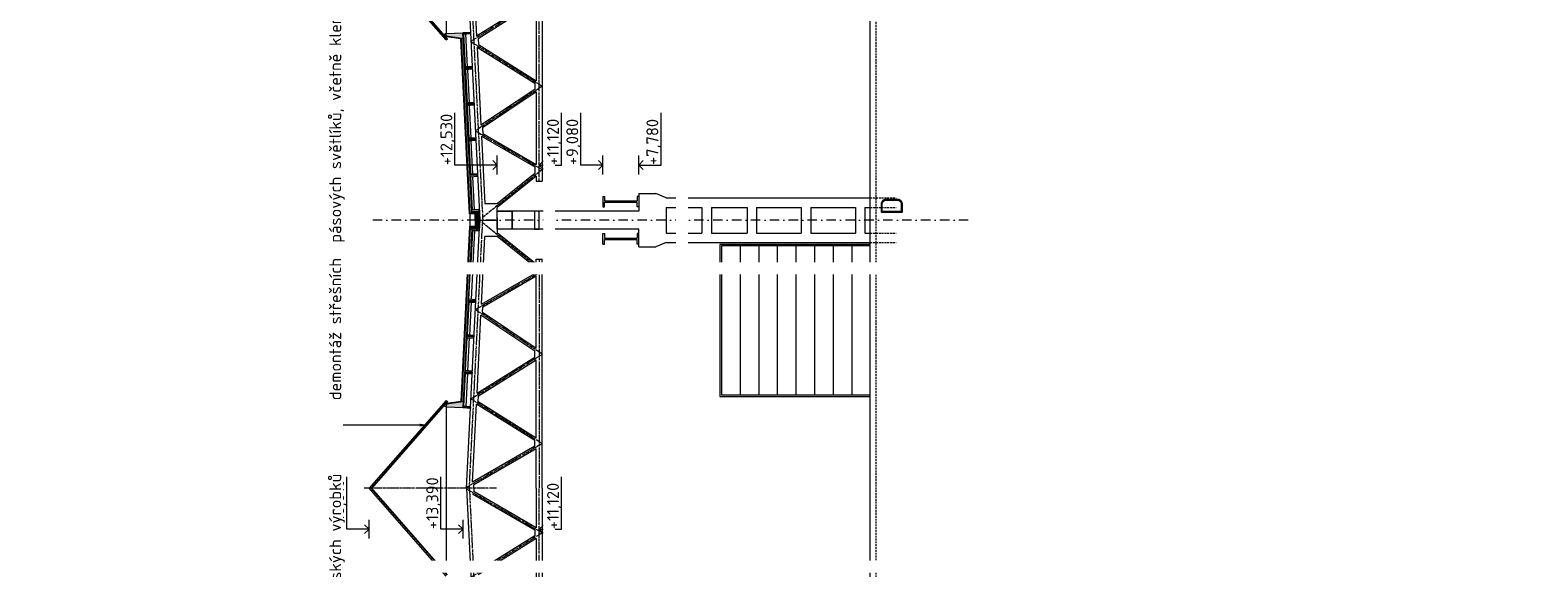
# Model space of a CAD drawing. Header units: millimetres. Extents: x -796345 to 3713765, y -2985421 to 2187451.
# Tile 175 of 256: x 223322 to 273969, y 33627 to 51681. Entities that reach past the tile are written whole.
import ezdxf
from ezdxf import colors
from ezdxf.entities.mleader import LeaderData, LeaderLine
from ezdxf.math import Vec2, Vec3

# ---------------------------------------------------------------- set-up
doc = ezdxf.new("R2010")
doc.units = ezdxf.units.MM
for name, pattern in [('AM_DIN_G_W050', [13.75, 9.75, -1.5, 1, -1.5]), ('CARKOVANA', [5, 3, -2]), ('CENTERX2', [101.6, 63.5, -12.7, 12.7, -12.7]), ('DASHDOT', [25.4, 12.7, -6.35, 0, -6.35]), ('HIDDEN', [9.525, 6.35, -3.175])]:
    doc.linetypes.add(name, pattern=pattern)
for name, color, linetype, lineweight in [('A99_N_sraf', 252, 'Continuous', 0), ('A99_N_txt-popis-200', 240, 'Continuous', 5), ('A99_N_txt-popis-50', 240, 'Continuous', 9), ('A99_S_kce-demolice', 30, 'Continuous', 20), ('A99_S_kce-pohl', 7, 'Continuous', 5), ('A99_S_kce-rez-sil', 7, 'Continuous', 15), ('A99_S_kce-rez-ten', 7, 'Continuous', 9), ('A99_S_koty-200-vysk', 160, 'Continuous', 9), ('A99_S_osy', 1, 'CENTERX2', 5)]:
    doc.layers.add(name, color=color, linetype=linetype, lineweight=lineweight)
doc.styles.add('A99_popis', font='isocpeur.ttf')
doc.styles.add('ad_popis 100', font='isocpeur.ttf', dxfattribs={"height": 200})
pattern_1 = [(135, (241435, -910), (-35.35534, -35.35534), []), (135, (241435, -895.86), (-35.35534, -35.35534), []), (135, (241435, -867.574), (-49.497475, -21.213203), [20, -10, 0, -10])]
pattern_2 = [(137.86, (238148.888, 27615.76), (-26.83778, -29.660305), []), (92.86, (238133.407, 27660.11), (-29.660305, 26.837778), [5, -51.56854]), (137.86, (238133.157, 27665.104), (-26.83778, -29.660305), [5, -35]), (182.86, (238129.45, 27668.458), (-26.837778, -29.660305), [5, -51.56854]), (227.86, (238124.456, 27668.21), (29.660305, -26.83778), [5, -35]), (92.86, (238121.35, 27659.508), (-29.660305, 26.837778), [5, -51.56854]), (137.86, (238125.06, 27656.153), (-26.83778, -29.660305), [5, -35]), (182.86, (238130.052, 27656.402), (-26.837778, -29.660305), [5, -51.56854]), (227.86, (238133.407, 27660.11), (29.660305, -26.83778), [5, -35]), (137.86, (238116.13, 27672.37), (-26.83778, -29.660305), [10, -30])]

msp = doc.modelspace()

# ---------------------------------------------------------------- hatches: boundary and pattern name
at = {"layer": 'A99_N_sraf', "lineweight": 0, "transparency": 33554687}
h = msp.add_hatch(dxfattribs=at)
h.set_pattern_fill('ZELEZOBETON', color=256, scale=10)
h.set_pattern_definition([(45, (-51175, -543700), (-35.355339, 35.355339), []), (45, (-51160.86, -543700), (-35.355339, 35.355339), []), (45, (-51132.574, -543700), (-21.2132034, 49.4974747), [20, -10, 0, -10])])
h.paths.add_polyline_path([(238410, 45300), (238375, 45300), (238375, 45080), (238160, 45070), (238160, 45000), (238410, 45000)])
h.paths.add_polyline_path([(238410, 45600), (238160, 45600), (238160, 45530), (238375, 45520), (238375, 45300), (238410, 45300)])
at = {"layer": 'A99_S_kce-demolice', "lineweight": 0}
h = msp.add_hatch(dxfattribs=at)
h.set_pattern_fill('BETON-LEHKY', color=256, scale=10, style=0)
h.set_pattern_definition([(45, (14.142, 0), (-28.284271, 28.284271), []), (0, (59.21, 13.25), (28.2842712, 28.2842712), [5, -51.5685425]), (45, (64.21, 13.25), (-28.284271, 28.284271), [5, -35]), (90, (67.746, 16.784), (-28.2842712, 28.2842712), [5, -51.5685425]), (135, (67.746, 21.784), (-28.284271, -28.284271), [5, -35]), (0, (59.21, 25.32), (28.2842712, 28.2842712), [5, -51.5685425]), (45, (55.675, 21.784), (-28.284271, 28.284271), [5, -35]), (90, (55.675, 16.784), (-28.2842712, 28.2842712), [5, -51.5685425]), (135, (59.21, 13.25), (-28.284271, -28.284271), [5, -35]), (45, (72.317, 29.89), (-28.284271, 28.284271), [10, -30])])
h.paths.add_polyline_path([(238375, 45520), (238290.6, 45523.9), (238290, 45076), (238375, 45080)])

# ---------------------------------------------------------------- linework, layer by layer
at = {"layer": 'A99_N_sraf', "linetype": 'Continuous', "lineweight": 0, "ltscale": 2, "transparency": 33554562}
msp.add_lwpolyline([(238160, 45600), (238410, 45600), (238410, 45000), (238160, 45000), (238160, 45070), (238375, 45080), (238375, 45520), (238160, 45530)], close=True, dxfattribs=at)
for points in [[(238290, 45300), (238290, 45524), (238092.9, 45533.1)], [(238290, 45300), (238290, 45076), (238092.9, 45066.9)]]:
    msp.add_lwpolyline(points, dxfattribs=at)
at = {"layer": 'A99_S_kce-demolice', "lineweight": 9}
msp.add_lwpolyline([(237304.7, 51488.9), (237300.5, 51558.8), (237255.6, 51556.1), (237259.7, 51486.2)], close=True, dxfattribs=at)
at = {"layer": 'A99_S_kce-pohl'}
for p, q in [((243765, 46200), (243765, 45600)), ((243765, 46200), (244345.4, 46200)), ((244685, 46050), (244345.4, 46200)), ((243765, 45600), (239045.5, 45600)), ((244685, 46050), (251545, 46050)), ((244685, 45730), (245885, 45730)), ((244685, 45730), (244685, 44870)), ((245885, 45730), (245885, 44870)), ((246205, 45730), (246205, 44870)), ((246205, 45730), (247405, 45730)), ((247405, 45730), (247405, 44870)), ((247725, 45730), (247725, 44870)), ((247725, 45730), (249225, 45730)), ((249225, 45730), (249225, 44870)), ((249545, 45730), (249545, 44870)), ((249545, 45730), (251045, 45730)), ((251045, 45730), (251045, 44870)), ((251365, 45730), (251365, 44870)), ((251365, 45730), (251545, 45730)), ((243765, 45000), (239045.5, 45000)), ((243765, 44400), (243765, 45000)), ((244685, 44870), (245885, 44870)), ((246205, 44870), (247405, 44870)), ((247725, 44870), (249225, 44870)), ((249545, 44870), (251045, 44870)), ((251365, 44870), (251545, 44870)), ((243765, 44400), (244345.4, 44400)), ((244685, 44550), (244345.4, 44400)), ((244685, 44550), (251545, 44550))]:
    msp.add_line(p, q, dxfattribs=at)
at = {"layer": 'A99_S_kce-pohl', "lineweight": 0}
for p, q in [((239015, 45220), (239015, 45722.4)), ((239015, 45380), (239015, 44877.6))]:
    msp.add_line(p, q, dxfattribs=at)
at = {"layer": 'A99_S_kce-pohl', "color": 253, "linetype": 'AM_DIN_G_W050', "lineweight": 0, "ltscale": 10}
for points in [[(238074.9, 54305), (238524.9, 45305)], [(238074.9, 36295), (238524.9, 45295)], [(238074.9, 36305), (238524.9, 27305)]]:
    msp.add_lwpolyline(points, dxfattribs=at)
at = {"layer": 'A99_S_kce-pohl', "lineweight": 5}
for points in [[(238185.5, 54094.9), (238316.3, 51478.5)], [(238370.6, 51394.5), (238380.3, 51199.4)], [(238334.8, 51109.9), (238465.9, 48487.3)], [(238484.2, 48121.4), (238597.7, 45850)], [(238520.1, 48403.3), (238529.8, 48210.5)], [(239014.1, 45850), (238597.7, 45850)], [(239015, 45300), (239015, 45722.4)], [(239015, 45300), (239015, 44877.6)], [(238484.2, 42478.6), (238597.7, 44750)], [(239014.1, 44750), (238597.7, 44750)], [(238334.8, 39490.1), (238465.9, 42112.7)], [(238520.1, 42196.7), (238529.8, 42389.5)], [(238185.5, 36505.1), (238316.3, 39121.5)], [(238370.6, 39205.5), (238380.3, 39400.6)], [(238225, 36300), (238225, 36412.5)], [(238225, 36300), (238225, 36187.5)]]:
    msp.add_lwpolyline(points, dxfattribs=at)
at = {"layer": 'A99_S_kce-pohl'}
for points in [[(251545, 44485), (246495, 44485), (246495, 39385), (251545, 39385)], [(251545, 44435), (246545, 44435), (246545, 39435), (251545, 39435)]]:
    msp.add_lwpolyline(points, close=True, dxfattribs=at)
for points in [[(247170, 44435), (247170, 44435), (247170, 39435)], [(247795, 44435), (247795, 44435), (247795, 39435)], [(248420, 44435), (248420, 44435), (248420, 39435)], [(249045, 44435), (249045, 44435), (249045, 39435)], [(249670, 44435), (249670, 44435), (249670, 39435)], [(250295, 44435), (250295, 44435), (250295, 39435)], [(250920, 44435), (250920, 44435), (250920, 39435)]]:
    msp.add_lwpolyline(points, dxfattribs=at)
at = {"layer": 'A99_S_kce-rez-sil'}
for p, q in [((242565, 46100), (242565, 45750)), ((242565, 46100), (242615, 46100)), ((242615, 46100), (242615, 45950)), ((243765, 46100), (243715, 46100)), ((243715, 46100), (243715, 45950)), ((243765, 46100), (243765, 45750)), ((239015, 45080), (239015, 45680)), ((239515, 45000), (239515, 45600)), ((242565, 45750), (242615, 45750)), ((242615, 45950), (243715, 45950)), ((242615, 45900), (243715, 45900)), ((242615, 45750), (242615, 45900)), ((243715, 45750), (243715, 45900)), ((243765, 45750), (243715, 45750)), ((242565, 44500), (242565, 44850)), ((242565, 44850), (242615, 44850)), ((242615, 44850), (242615, 44700)), ((242615, 44700), (243715, 44700)), ((242615, 44500), (242615, 44650)), ((242615, 44650), (243715, 44650)), ((243765, 44850), (243715, 44850)), ((243715, 44850), (243715, 44700)), ((243715, 44500), (243715, 44650)), ((243765, 44500), (243765, 44850)), ((242565, 44500), (242615, 44500)), ((243765, 44500), (243715, 44500))]:
    msp.add_line(p, q, dxfattribs=at)
at = {"layer": 'A99_S_kce-rez-sil', "lineweight": 9}
msp.add_line((238410, 45300), (239015, 45300), dxfattribs=at)
at = {"layer": 'A99_S_kce-rez-sil'}
msp.add_lwpolyline([(239515, 45600), (239515, 45000), (239015, 45000), (239015, 45600)], close=True, dxfattribs=at)
at = {"layer": 'A99_S_kce-rez-sil', "color": 7, "linetype": 'HIDDEN', "lineweight": 5, "ltscale": 10}
for points in [[(251545, 44870), (252415, 44870)], [(251545, 44550), (252415, 44550)]]:
    msp.add_lwpolyline(points, dxfattribs=at)
at = {"layer": 'A99_S_kce-rez-ten', "linetype": 'HIDDEN', "lineweight": 5, "ltscale": 10}
msp.add_line((251745, -600), (251745, 83825), dxfattribs=at)
at = {"layer": 'A99_S_kce-rez-ten', "lineweight": 13}
msp.add_line((251545, 26730), (251545, 81850), dxfattribs=at)
at = {"layer": 'A99_S_kce-rez-ten', "lineweight": 5}
for points in [[(238017.3, 50354.2), (238072.5, 49249.1)], [(238132.4, 48050.6), (238077.2, 49155.7)], [(238192.3, 46852.1), (238137, 47957.2)], [(238252.1, 45653.6), (238196.9, 46758.7)], [(238105, 45085), (238105, 45515)], [(238252.1, 44946.4), (238196.9, 43841.3)], [(238192.3, 43747.9), (238137, 42642.8)], [(238132.4, 42549.4), (238077.2, 41444.3)], [(238072.5, 41350.9), (238017.3, 40245.8)]]:
    msp.add_lwpolyline(points, dxfattribs=at)
at = {"layer": 'A99_S_kce-rez-ten', "lineweight": 9}
for points in [[(238289.5, 48011.6), (238287.5, 48051.6), (238057.3, 48050.1), (238002.4, 49148.7), (238231.6, 49170.2), (238229.6, 49210.1), (238229.6, 49210.1)], [(238289.5, 48011.6), (238291.5, 47971.7), (238062.3, 47950.2), (238117.2, 46851.6), (238347.4, 46853.1), (238349.4, 46813.1), (238349.4, 46813.1)], [(238425, 45300), (238407.3, 45654.6), (238177.1, 45653.1), (238122.2, 46751.7), (238351.4, 46773.2), (238349.4, 46813.1), (238349.4, 46813.1)], [(238425, 45300), (238407.3, 44945.4), (238177.1, 44946.9), (238122.2, 43848.3), (238351.4, 43826.8), (238349.4, 43786.9), (238349.4, 43786.9)], [(238289.5, 42588.4), (238291.5, 42628.3), (238062.3, 42649.8), (238117.2, 43748.4), (238347.4, 43746.9), (238349.4, 43786.9), (238349.4, 43786.9)], [(238289.5, 42588.4), (238287.5, 42548.4), (238057.3, 42549.9), (238002.4, 41451.3), (238231.6, 41429.8), (238229.6, 41389.9), (238229.6, 41389.9)]]:
    msp.add_lwpolyline(points, dxfattribs=at)
at = {"layer": 'A99_S_kce-rez-ten', "lineweight": 0}
for points in [[(238349.4, 46813.1), (238099.7, 46800.6), (238039.8, 47999.1), (238289.5, 48011.6), (238291.5, 47971.7), (238062.3, 47950.2), (238117.2, 46851.6), (238347.4, 46853.1)], [(238349.4, 43786.9), (238099.7, 43799.4), (238039.8, 42600.9), (238289.5, 42588.4), (238291.5, 42628.3), (238062.3, 42649.8), (238117.2, 43748.4), (238347.4, 43746.9)]]:
    msp.add_lwpolyline(points, close=True, dxfattribs=at)
at = {"layer": 'A99_S_kce-rez-ten', "linetype": 'CARKOVANA', "lineweight": 0, "ltscale": 15}
for points, const_width in [([(238157.1, 45602), (238157.1, 45530.1)], 5), ([(238280, 45300), (238280, 45514.4), (238093.4, 45523.1)], 20), ([(238280, 45300), (238280, 45085.6), (238093.4, 45076.9)], 20), ([(238157.1, 44998), (238157.1, 45069.9)], 5)]:
    msp.add_lwpolyline(points, dxfattribs=dict(at, const_width=const_width))
at = {"layer": 'A99_S_kce-rez-ten', "lineweight": 0}
for points in [[(238154.6, 45602), (238154.6, 45530.3)], [(238159.6, 45602), (238159.6, 45530)], [(238270, 45300), (238270, 45504.9), (238083.9, 45513.5)], [(238270, 45300), (238270, 45095.1), (238083.9, 45086.5)], [(238290, 45300), (238290, 45524), (238084.8, 45533.5)], [(238290, 45300), (238290, 45076), (238084.8, 45066.5)], [(238154.6, 44998), (238154.6, 45069.7)], [(238159.6, 44998), (238159.6, 45070)]]:
    msp.add_lwpolyline(points, dxfattribs=at)
at = {"layer": 'A99_S_koty-200-vysk', "ltscale": 2}
for p, q in [((237587.2, 47152.8), (237587.2, 48909.4)), ((241174, 47152.8), (241174, 48909.4)), ((241816, 47152.8), (241816, 48909.4)), ((244514, 47152.8), (244514, 48909.4)), ((239015, 47152.8), (237587.2, 47152.8)), ((239015, 47152.8), (238865.1, 47302.4)), ((239015, 47152.8), (238865.1, 47003.3)), ((239015, 46835.5), (239015, 47470.1)), ((240425, 47152.8), (240574.9, 47302.4)), ((240425, 47152.8), (241174, 47152.8)), ((240425, 47152.8), (240574.9, 47003.3)), ((242565, 47152.8), (241816, 47152.8)), ((242565, 47152.8), (242415.1, 47302.4)), ((242565, 47152.8), (242415.1, 47003.3)), ((242565, 46835.5), (242565, 47470.1)), ((243765, 46835.5), (243765, 47470.1)), ((243765, 47152.8), (243914.9, 47302.4)), ((243765, 47152.8), (244514, 47152.8)), ((243765, 47152.8), (243914.9, 47003.3)), ((233957.4, 34925), (233957.4, 36681.6)), ((237114.2, 34925), (237114.2, 36681.6)), ((241174, 34925), (241174, 36681.6)), ((234706.4, 34925), (234556.4, 35074.6)), ((234706.4, 34607.7), (234706.4, 35242.3)), ((237863.2, 34925), (237713.3, 35074.6)), ((237863.2, 34607.7), (237863.2, 35242.3)), ((240425, 34925), (240574.9, 35074.6)), ((234706.4, 34925), (233957.4, 34925)), ((234706.4, 34925), (234556.4, 34775.5)), ((237863.2, 34925), (237114.2, 34925)), ((237863.2, 34925), (237713.3, 34775.5)), ((240425, 34925), (241174, 34925)), ((240425, 34925), (240574.9, 34775.5))]:
    msp.add_line(p, q, dxfattribs=at)
at = {"layer": 'A99_S_osy', "linetype": 'DASHDOT', "lineweight": 5, "ltscale": 25}
msp.add_lwpolyline([(254834.8, 45300), (234814.8, 45300)], dxfattribs=at)

# ---------------------------------------------------------------- texts
at = {"layer": 'A99_S_koty-200-vysk', "ltscale": 2, "style": 'A99_popis'}
for s, p in [('+12,530', (237504.6, 47145)), ('+11,120 ', (241084.3, 47150)), ('+9,080', (241733.4, 47150)), ('+7,780', (244424.3, 47155))]:
    msp.add_text(s, height=400, rotation=90, dxfattribs=at).set_placement(p)
at = {"layer": 'A99_S_koty-200-vysk', "style": 'A99_popis'}
for s, p in [('+16,810 ', (233867.7, 34925)), ('+13,390', (237031.6, 34925)), ('+11,120 ', (241084.3, 34925))]:
    msp.add_text(s, height=400, rotation=90, dxfattribs=at).set_placement(p)

# ---------------------------------------------------------------- leaders
at = {"layer": 'A99_N_txt-popis-50', "lineweight": 9}
ml = msp.add_multileader_mtext('Standard', dxfattribs=at)
ml.set_content('\\A1;{\\C256;osazení nových dveří (požární únik)}', color=1, style='A99_popis')
ml.set_leader_properties(color=256, linetype='ByLayer', lineweight=-1)
ml.build(insert=Vec2(0, 0))
ml.multileader.update_dxf_attribs({"dogleg_length": 6.4, "arrow_head_size": 200, "scale": 200})
ctx = ml.context
ctx.base_point, ctx.scale, ctx.char_height, ctx.arrow_head_size, ctx.landing_gap_size, ctx.plane_origin = Vec3(9575, 51055), 200, 400, 200, 400, Vec3(8542.5, 42525.8)
notes = []
notes.append((ctx, [(0, (1, 1, 0), (8295, 51055), (1, 0), 1280, [(0, [(5750, 49085)], 0, [])])]))
ctx.mtext.insert, ctx.mtext.width, ctx.mtext.flow_direction = Vec3(9975, 51315), 12217.24, 5
ml = msp.add_multileader_mtext('Standard', dxfattribs=at)
ml.set_content('\\A1;{\\C256;osazení nových sekčních vrat\\PII. etapa)}', color=1, style='A99_popis')
ml.set_leader_properties(color=256, linetype='ByLayer', lineweight=-1)
ml.build(insert=Vec2(0, 0))
ml.multileader.update_dxf_attribs({"dogleg_length": 6.4, "arrow_head_size": 200, "scale": 200})
ctx = ml.context
ctx.base_point, ctx.scale, ctx.char_height, ctx.arrow_head_size, ctx.landing_gap_size, ctx.plane_origin = Vec3(9755, 35330), 200, 400, 200, 400, Vec3(8542.5, 27235)
ctx.text_align_type = 1
notes.append((ctx, [(0, (1, 1, 0), (9112.5, 35330), (1, 0), 642.5, [(0, [(5985, 35330)], 0, [])])]))
ctx.mtext.insert, ctx.mtext.width, ctx.mtext.alignment, ctx.mtext.flow_direction = Vec3(13795, 35590), 7394.888, 2, 5
for ctx, leaders in notes:
    for number, flags, end, landing, length, lines in leaders:
        leader = LeaderData()
        leader.index, (leader.has_last_leader_line, leader.has_dogleg_vector, leader.attachment_direction) = number, flags
        leader.last_leader_point, leader.dogleg_vector, leader.dogleg_length = Vec3(end), Vec3(landing), length
        for number, points, colour, breaks in lines:
            line = LeaderLine()
            line.index, line.vertices, line.color, line.breaks = number, Vec3.list(points), colors.encode_raw_color(colour), breaks
            leader.lines.append(line)
        ctx.leaders.append(leader)

# ---------------------------------------------------------------- next in the draw order: texts
at = {"layer": 'A99_N_txt-popis-200', "color": 1, "lineweight": 0, "insert": (251891.5, 45460), "char_height": 750, "width": 491.277, "attachment_point": 1, "rotation": 90, "style": 'ad_popis 100', "bg_fill": 3, "box_fill_scale": 1, "bg_fill_color": 256, "bg_fill_transparency": 0}
msp.add_mtext('D', dxfattribs=at)

# ---------------------------------------------------------------- next in the draw order: leaders
at = {"layer": 'A99_N_txt-popis-50', "lineweight": 9}
ml = msp.add_multileader_mtext('Standard', dxfattribs=at)
ml.set_content('\\A1;{\\C256;demontáž střešních  panelů PUR + polykarbonát, tl.40mm, včetně klempířských výrobků}', color=1, style='A99_popis')
ml.set_leader_properties(color=256, linetype='ByLayer', lineweight=-1)
ml.build(insert=Vec2(0, 0))
ml.multileader.update_dxf_attribs({"dogleg_length": 1, "arrow_head_size": 300, "scale": 200})
ctx = ml.context
ctx.base_point, ctx.scale, ctx.char_height, ctx.arrow_head_size, ctx.landing_gap_size, ctx.plane_origin, ctx.plane_x_axis, ctx.plane_y_axis = Vec3(233630, 6914.7), 200, 400, 300, 250, Vec3(239436, 10074.7), Vec3(0, 1), Vec3(-1, 0)
notes = []
notes.append((ctx, [(0, (1, 1, 0), (233630, 6329.7), (0, 1), 585, [(0, [(237740, 6329.7)], 0, [])])]))
ctx.mtext.insert, ctx.mtext.text_direction, ctx.mtext.rotation, ctx.mtext.width, ctx.mtext.flow_direction = Vec3(233370, 7164.7), Vec3(0, 1), 1.5707963, 10901.433, 5
ctx.mtext.has_bg_fill, ctx.mtext.bg_color, ctx.mtext.bg_scale_factor, ctx.mtext.bg_transparency, ctx.mtext.use_window_bg_color = 1, -1073741824, 1, 0, 1
ml = msp.add_multileader_mtext('Standard', dxfattribs=at)
ml.set_content('\\A1;{\\C256;demontáž pásového prosvětlení z polykarbonátu}', color=1, style='A99_popis')
ml.set_leader_properties(color=256, linetype='ByLayer', lineweight=-1)
ml.build(insert=Vec2(0, 0))
ml.multileader.update_dxf_attribs({"dogleg_length": 1, "arrow_head_size": 300, "scale": 200})
ctx = ml.context
ctx.base_point, ctx.scale, ctx.char_height, ctx.arrow_head_size, ctx.landing_gap_size, ctx.plane_origin, ctx.plane_x_axis, ctx.plane_y_axis = Vec3(240815.8, -7752.7), 200, 400, 300, 250, Vec3(246621.8, -5400), Vec3(0, 1), Vec3(-1, 0)
notes.append((ctx, [(1, (1, 1, 0), (240815.8, -1987.7), (0, -1), 585, [(0, [(240830.8, -885)], 0, [])])]))
ctx.mtext.insert, ctx.mtext.text_direction, ctx.mtext.rotation, ctx.mtext.width, ctx.mtext.flow_direction = Vec3(240555.8, -7502.7), Vec3(0, 1), 1.5707963, 5217.251, 5
ctx.mtext.has_bg_fill, ctx.mtext.bg_color, ctx.mtext.bg_scale_factor, ctx.mtext.bg_transparency, ctx.mtext.use_window_bg_color = 1, -1073741824, 1, 0, 1
ml = msp.add_multileader_mtext('Standard', dxfattribs=at)
ml.set_content('\\A1;{\\C256;demontáž stěnových panelů PUR, tl.40mm, včetně klempířských výrobků}', color=1, style='A99_popis')
ml.set_leader_properties(color=256, linetype='ByLayer', lineweight=-1)
ml.build(insert=Vec2(0, 0))
ml.multileader.update_dxf_attribs({"dogleg_length": 1, "arrow_head_size": 300, "scale": 200})
ctx = ml.context
ctx.base_point, ctx.scale, ctx.char_height, ctx.arrow_head_size, ctx.landing_gap_size, ctx.plane_origin, ctx.plane_x_axis, ctx.plane_y_axis = Vec3(245275.8, -7756.6), 200, 400, 300, 250, Vec3(251081.8, -5400), Vec3(0, 1), Vec3(-1, 0)
notes.append((ctx, [(1, (1, 1, 0), (245275.8, -1631.6), (0, -1), 585, [(0, [(245290.8, -885)], 0, [])])]))
ctx.mtext.insert, ctx.mtext.text_direction, ctx.mtext.rotation, ctx.mtext.width, ctx.mtext.flow_direction = Vec3(245015.8, -7506.6), Vec3(0, 1), 1.5707963, 5217.251, 5
ctx.mtext.has_bg_fill, ctx.mtext.bg_color, ctx.mtext.bg_scale_factor, ctx.mtext.bg_transparency, ctx.mtext.use_window_bg_color = 1, -1073741824, 1, 0, 1
for ctx, leaders in notes:
    for number, flags, end, landing, length, lines in leaders:
        leader = LeaderData()
        leader.index, (leader.has_last_leader_line, leader.has_dogleg_vector, leader.attachment_direction) = number, flags
        leader.last_leader_point, leader.dogleg_vector, leader.dogleg_length = Vec3(end), Vec3(landing), length
        for number, points, colour, breaks in lines:
            line = LeaderLine()
            line.index, line.vertices, line.color, line.breaks = number, Vec3.list(points), colors.encode_raw_color(colour), breaks
            leader.lines.append(line)
        ctx.leaders.append(leader)

# ---------------------------------------------------------------- next in the draw order: hatches: boundary and pattern name
at = {"layer": 'A99_N_sraf', "lineweight": 0, "transparency": 33554687}
h = msp.add_hatch(dxfattribs=at)
h.set_pattern_fill('ZELEZOBETON', color=256, scale=10)
h.set_pattern_definition(pattern_1)
h.paths.add_polyline_path([(238159.6, 45602.1), (238220.5, 45605.2), (238358.1, 45612), (238409.3, 45614.6), (238407.3, 45654.6), (238177.1, 45653.1), (238122.2, 46751.7), (238351.4, 46773.2), (238347.4, 46853.1), (238117.2, 46851.6), (238062.3, 47950.2), (238291.4, 47971.7), (238287.4, 48051.6), (238057.3, 48050.1), (238002.4, 49148.7), (238231.5, 49170.2), (238227.5, 49250.1), (237997.4, 49248.6), (237942.6, 50347.2), (238171.8, 50368.7), (238167.6, 50448.6), (237937.6, 50447.1), (237882.7, 51545.7), (238111.6, 51567.2), (238109.6, 51607.1), (237300.9, 51566.7), (237305.4, 51476.8), (237870.2, 51394.9)])
at = {"layer": 'A99_N_sraf', "linetype": 'Continuous', "lineweight": 0, "ltscale": 2, "transparency": 33554562}
h = msp.add_hatch(dxfattribs=at)
h.set_pattern_fill('BETON-LEHKY', color=256, scale=10)
h.set_pattern_definition(pattern_2)
h.paths.add_polyline_path([(238103.6, 45519.2), (237810.8, 51381.9), (237865.7, 51384.7), (238158.6, 45522)])
at = {"layer": 'A99_N_sraf', "lineweight": 0, "transparency": 33554687}
h = msp.add_hatch(dxfattribs=at)
h.set_pattern_fill('ZELEZOBETON', color=256, scale=10)
h.set_pattern_definition(pattern_1)
h.paths.add_polyline_path([(238159.6, 44997.9), (238220.5, 44994.8), (238358.1, 44988), (238409.3, 44985.4), (238407.3, 44945.4), (238177.1, 44946.9), (238122.2, 43848.3), (238351.4, 43826.8), (238347.4, 43746.9), (238117.2, 43748.4), (238062.3, 42649.8), (238291.4, 42628.3), (238287.4, 42548.4), (238057.3, 42549.9), (238002.4, 41451.3), (238231.5, 41429.8), (238227.5, 41349.9), (237997.4, 41351.4), (237942.6, 40252.8), (238171.8, 40231.3), (238167.6, 40151.4), (237937.6, 40152.9), (237882.7, 39054.3), (238111.6, 39032.8), (238109.6, 38992.9), (237300.9, 39033.3), (237305.4, 39123.2), (237870.2, 39205.1)])
at = {"layer": 'A99_N_sraf', "linetype": 'Continuous', "lineweight": 0, "ltscale": 2, "transparency": 33554562}
h = msp.add_hatch(dxfattribs=at)
h.set_pattern_fill('BETON-LEHKY', color=256, scale=10)
h.set_pattern_definition(pattern_2)
h.paths.add_polyline_path([(238103, 45067.3), (237810.8, 39218.1), (237865.7, 39215.3), (238158.1, 45069.9)])

# ---------------------------------------------------------------- next in the draw order: linework, layer by layer
at = {"layer": 'A99_S_kce-demolice', "lineweight": 9}
for points in [[(237294.5, 51351.4), (237343.3, 51394.2)], [(237294.5, 39250.2), (237343.3, 39207.3)], [(237294.5, 33351.4), (234706.2, 36300.8)], [(237334, 33386), (234776.2, 36300.8)], [(237343.3, 33394.2), (234784.5, 36310.2)]]:
    msp.add_lwpolyline(points, dxfattribs=at)
msp.add_lwpolyline([(237304.7, 39112.6), (237300.5, 39042.8), (237255.6, 39045.4), (237259.7, 39115.3)], close=True, dxfattribs=at)
at = {"layer": 'A99_S_kce-pohl', "lineweight": 5}
for p, q in [((240325, 46775.1), (240325, 46605.3)), ((240325, 46605.3), (240525, 46605.3)), ((240325, 43994.7), (240525, 43994.7)), ((240325, 43824.9), (240325, 43994.7))]:
    msp.add_line(p, q, dxfattribs=at)
for points in [[(237975, 54300), (238425, 45300)], [(240525, 54300), (240525, 46605.3)], [(240275, 52702.7), (238316.3, 51478.5)], [(240325, 52616), (238370.6, 51394.5)], [(240325, 52616), (240325, 49984)], [(238380.3, 51199.4), (240325, 49984)], [(238334.8, 51109.9), (240275, 49897.3)], [(240275, 49693.4), (238465.9, 48487.3)], [(240275, 49897.3), (240275, 49693.4)], [(240325, 49606.6), (238520.1, 48403.3)], [(240325, 49606.6), (240325, 47173.3)], [(238484.2, 48121.4), (240275, 47086.7)], [(238529.8, 48210.5), (240325, 47173.3)], [(240275, 46863.2), (239014.1, 45850)], [(240325, 46775.1), (239015, 45722.4)], [(240275, 47086.7), (240275, 46863.2)], [(237975, 36300), (238425, 45300)], [(240275, 43736.8), (239014.1, 44750)], [(240325, 43824.9), (239015, 44877.6)], [(240275, 43513.3), (240275, 43736.8)], [(240525, 36300), (240525, 43994.7)], [(238484.2, 42478.6), (240275, 43513.3)], [(238529.8, 42389.5), (240325, 43426.7)], [(240325, 40993.4), (240325, 43426.7)], [(240275, 40906.6), (238465.9, 42112.7)], [(240325, 40993.4), (238520.1, 42196.7)], [(238334.8, 39490.1), (240275, 40702.7)], [(238380.3, 39400.6), (240325, 40616)], [(240275, 40702.7), (240275, 40906.6)], [(240325, 37984), (240325, 40616)], [(240275, 37897.3), (238316.3, 39121.5)], [(240325, 37984), (238370.6, 39205.5)], [(240275, 37713.2), (238185.5, 36505.1)], [(240325, 37626.6), (238225, 36412.5)], [(240275, 37713.2), (240275, 37897.3)], [(240325, 36300), (240325, 37626.6)], [(237975, 36300), (238425, 27300)], [(240275, 34886.8), (238185.5, 36094.9)], [(240325, 34973.4), (238225, 36187.5)], [(240325, 36300), (240325, 34973.4)], [(240525, 36300), (240525, 28605.3)], [(240275, 34702.7), (238316.3, 33478.5)], [(240325, 34616), (238370.6, 33394.5)], [(240275, 34886.8), (240275, 34702.7)], [(240325, 34616), (240325, 31984)]]:
    msp.add_lwpolyline(points, dxfattribs=at)
at = {"layer": 'A99_S_kce-pohl', "color": 253, "linetype": 'AM_DIN_G_W050', "lineweight": 0, "ltscale": 10}
for points in [[(240425, 46605.3), (240425, 46605.3), (240425, 54300)], [(240525, 52800), (238125, 51300)], [(238125, 51300), (240525, 49800), (238275, 48300), (240525, 47000)], [(240525, 47000), (238520.7, 45389.3)], [(240525, 43600), (238520.7, 45210.7)], [(238125, 39300), (240525, 40800), (238275, 42300), (240525, 43600)], [(240425, 43994.7), (240425, 43994.7), (240425, 36300)], [(240525, 37800), (238125, 39300)], [(240525, 37800), (237976.3, 36326.4)], [(238985.8, 36300.8), (234538.7, 36300.8)], [(240525, 34800), (237976.3, 36273.6)], [(240425, 28605.3), (240425, 28605.3), (240425, 36300)], [(240525, 34800), (238125, 33300)]]:
    msp.add_lwpolyline(points, dxfattribs=at)
at = {"layer": 'A99_S_kce-rez-sil'}
msp.add_lwpolyline([(240265, 45600), (240265, 45000), (240425, 45000), (240425, 45600)], close=True, dxfattribs=at)
at = {"layer": 'A99_S_kce-rez-sil', "color": 7, "linetype": 'HIDDEN', "lineweight": 5, "ltscale": 10}
for points in [[(251545, 46050), (252415, 46050)], [(251545, 45730), (252415, 45730)]]:
    msp.add_lwpolyline(points, dxfattribs=at)
at = {"layer": 'A99_S_kce-rez-ten', "lineweight": 0}
for points in [[(237300, 57035), (237300, 51566.5)], [(237305.4, 51476.8), (237300, 51566.5)], [(238159.6, 45602.1), (237870.2, 51394.9), (237305.4, 51476.8)], [(238103.6, 45519.2), (237809.7, 51403.7), (237310, 51476.2)], [(238083.9, 45513.5), (237790.5, 51386.2), (237310, 51456)], [(238154.6, 45601.9), (237865.1, 51396.4)], [(238083.9, 45086.5), (237790.5, 39213.8), (237310, 39144)], [(238103.6, 45080.8), (237809.7, 39196.3), (237310, 39123.8)], [(238159.6, 44997.9), (237870.2, 39205.1), (237303.9, 39123)], [(238154.6, 44998.1), (237865.1, 39203.6)], [(237305.4, 39124.7), (237300, 39035)], [(237300, 39035), (237300, 33560)]]:
    msp.add_lwpolyline(points, dxfattribs=at)
at = {"layer": 'A99_S_kce-rez-ten', "linetype": 'CARKOVANA', "lineweight": 0, "ltscale": 15}
for points, const_width in [([(238093.7, 45518.7), (237800.1, 51395.7), (237310, 51466.2)], 20), ([(238157.1, 45602), (237867.6, 51394.8)], 5), ([(238093.7, 45081.3), (237800.1, 39204.3), (237310, 39133.8)], 20), ([(238157.1, 44998), (237867.6, 39205.2)], 5)]:
    msp.add_lwpolyline(points, dxfattribs=dict(at, const_width=const_width))
at = {"layer": 'A99_S_kce-rez-ten', "lineweight": 9}
for points in [[(237300.9, 51566.7), (237860.2, 51594.7)], [(238169.8, 50408.6), (238167.8, 50448.6), (237937.6, 50447.1), (237882.7, 51545.7), (238111.9, 51567.2), (238109.9, 51607.1), (237860.2, 51594.7)], [(238169.8, 50408.6), (238171.8, 50368.7), (237942.6, 50347.2), (237997.4, 49248.6), (238227.6, 49250.1), (238229.6, 49210.1), (238229.6, 49210.1)], [(238169.8, 40191.4), (238171.8, 40231.3), (237942.6, 40252.8), (237997.4, 41351.4), (238227.6, 41349.9), (238229.6, 41389.9), (238229.6, 41389.9)], [(238169.8, 40191.4), (238167.8, 40151.4), (237937.6, 40152.9), (237882.7, 39054.3), (238111.9, 39032.8), (238109.9, 38992.9), (237860.2, 39005.3)], [(237300.9, 39033.3), (237860.2, 39005.3)]]:
    msp.add_lwpolyline(points, dxfattribs=at)
at = {"layer": 'A99_S_kce-rez-ten', "lineweight": 0}
for points in [[(238169.8, 50408.6), (237920.1, 50396.2), (237860.2, 51594.7), (238109.9, 51607.1), (238111.9, 51567.2), (237882.7, 51545.7), (237937.6, 50447.1), (238167.8, 50448.6)], [(238229.6, 49210.1), (237980, 49197.6), (237920.1, 50396.2), (238169.8, 50408.6), (238171.8, 50368.7), (237942.6, 50347.2), (237997.4, 49248.6), (238227.6, 49250.1)], [(238289.5, 48011.6), (238039.8, 47999.1), (237980, 49197.6), (238229.6, 49210.1), (238231.6, 49170.2), (238002.4, 49148.7), (238057.3, 48050.1), (238287.5, 48051.6)], [(238289.5, 42588.4), (238039.8, 42600.9), (237980, 41402.4), (238229.6, 41389.9), (238231.6, 41429.8), (238002.4, 41451.3), (238057.3, 42549.9), (238287.5, 42548.4)], [(238229.6, 41389.9), (237980, 41402.4), (237920.1, 40203.8), (238169.8, 40191.4), (238171.8, 40231.3), (237942.6, 40252.8), (237997.4, 41351.4), (238227.6, 41349.9)], [(238169.8, 40191.4), (237920.1, 40203.8), (237860.2, 39005.3), (238109.9, 38992.9), (238111.9, 39032.8), (237882.7, 39054.3), (237937.6, 40152.9), (238167.8, 40151.4)]]:
    msp.add_lwpolyline(points, close=True, dxfattribs=at)
at = {"layer": 'A99_S_kce-rez-ten', "lineweight": 5}
for points in [[(238012.6, 50447.6), (237957.4, 51552.7)], [(238012.6, 40152.4), (237957.4, 39047.3)]]:
    msp.add_lwpolyline(points, dxfattribs=at)

# ---------------------------------------------------------------- next in the draw order: leaders
at = {"layer": 'A99_N_txt-popis-50', "lineweight": 9}
ml = msp.add_multileader_mtext('Standard', dxfattribs=at)
ml.set_content('\\A1;{\\C256;demontáž střešních  pásových světlíků, včetně klempířských výrobků}', color=1, style='A99_popis')
ml.set_leader_properties(color=256, linetype='ByLayer', lineweight=-1)
ml.build(insert=Vec2(0, 0))
ml.multileader.update_dxf_attribs({"dogleg_length": 1, "arrow_head_size": 300, "scale": 200})
ctx = ml.context
ctx.base_point, ctx.scale, ctx.char_height, ctx.arrow_head_size, ctx.landing_gap_size, ctx.plane_origin, ctx.plane_x_axis, ctx.plane_y_axis = Vec3(233630, 39004.4), 200, 400, 300, 250, Vec3(239436, 42164.4), Vec3(0, 1), Vec3(-1, 0)
notes = []
notes.append((ctx, [(0, (1, 1, 0), (233630, 38419.4), (0, 1), 585, [(0, [(236703.6, 38419.4)], 0, [])])]))
ctx.mtext.insert, ctx.mtext.text_direction, ctx.mtext.rotation, ctx.mtext.width, ctx.mtext.flow_direction = Vec3(233370, 39254.4), Vec3(0, 1), 1.5707963, 5217.251, 5
ctx.mtext.has_bg_fill, ctx.mtext.bg_color, ctx.mtext.bg_scale_factor, ctx.mtext.bg_transparency, ctx.mtext.use_window_bg_color = 1, -1073741824, 1, 0, 1
for ctx, leaders in notes:
    for number, flags, end, landing, length, lines in leaders:
        leader = LeaderData()
        leader.index, (leader.has_last_leader_line, leader.has_dogleg_vector, leader.attachment_direction) = number, flags
        leader.last_leader_point, leader.dogleg_vector, leader.dogleg_length = Vec3(end), Vec3(landing), length
        for number, points, colour, breaks in lines:
            line = LeaderLine()
            line.index, line.vertices, line.color, line.breaks = number, Vec3.list(points), colors.encode_raw_color(colour), breaks
            leader.lines.append(line)
        ctx.leaders.append(leader)

# ---------------------------------------------------------------- next in the draw order: linework, layer by layer
at = {"layer": 'A99_S_kce-demolice', "lineweight": 9}
for points in [[(237294.5, 51351.4), (234706.2, 54300.8)], [(237334, 51386), (234776.2, 54300.8)], [(237343.3, 51394.2), (234784.5, 54310.2)], [(237294.5, 39250.2), (234706.2, 36300.8)], [(237334, 39215.5), (234776.2, 36300.8)], [(237343.3, 39207.3), (234784.5, 36291.4)]]:
    msp.add_lwpolyline(points, dxfattribs=at)

# ---------------------------------------------------------------- next in the draw order: leaders
at = {"layer": 'A99_N_txt-popis-50', "lineweight": 9}
ml = msp.add_multileader_mtext('Standard', dxfattribs=at)
ml.set_content('\\A1;{\\C256;dozdění otvoru po demontovaných vratech}', color=1, style='A99_popis')
ml.set_leader_properties(color=256, linetype='ByLayer', lineweight=-1)
ml.build(insert=Vec2(0, 0))
ml.multileader.update_dxf_attribs({"dogleg_length": 3.23, "arrow_head_size": 100, "scale": 200})
ctx = ml.context
ctx.base_point, ctx.scale, ctx.char_height, ctx.arrow_head_size, ctx.landing_gap_size, ctx.plane_origin = Vec3(9827.5, 43679.8), 200, 400, 100, 250, Vec3(5572.5, 36044.2)
notes = []
notes.append((ctx, [(0, (1, 1, 0), (9182.5, 43679.8), (1, 0), 645, [(0, [(5615, 43679.9)], 0, [])])]))
ctx.mtext.insert, ctx.mtext.width, ctx.mtext.defined_height, ctx.mtext.flow_direction = Vec3(10077.5, 43879.8), 8772.729, 8.47, 5
ctx.mtext.has_bg_fill, ctx.mtext.bg_color, ctx.mtext.bg_scale_factor, ctx.mtext.bg_transparency, ctx.mtext.use_window_bg_color = 1, -1073741824, 1, 0, 1
for ctx, leaders in notes:
    for number, flags, end, landing, length, lines in leaders:
        leader = LeaderData()
        leader.index, (leader.has_last_leader_line, leader.has_dogleg_vector, leader.attachment_direction) = number, flags
        leader.last_leader_point, leader.dogleg_vector, leader.dogleg_length = Vec3(end), Vec3(landing), length
        for number, points, colour, breaks in lines:
            line = LeaderLine()
            line.index, line.vertices, line.color, line.breaks = number, Vec3.list(points), colors.encode_raw_color(colour), breaks
            leader.lines.append(line)
        ctx.leaders.append(leader)

# ---------------------------------------------------------------- next in the draw order: leaders
ml = msp.add_multileader_mtext('Standard', dxfattribs=at)
ml.set_content('\\A1;{\\C256;demontáž střešních  panelů PUR, tl.40mm, včetně klempířských výrobků}', color=1, style='A99_popis')
ml.set_leader_properties(color=256, linetype='ByLayer', lineweight=-1)
ml.build(insert=Vec2(0, 0))
ml.multileader.update_dxf_attribs({"dogleg_length": 1, "arrow_head_size": 300, "scale": 200})
ctx = ml.context
ctx.base_point, ctx.scale, ctx.char_height, ctx.arrow_head_size, ctx.landing_gap_size, ctx.plane_origin, ctx.plane_x_axis, ctx.plane_y_axis = Vec3(233630, 18617.8), 200, 400, 300, 250, Vec3(239436, 21777.8), Vec3(0, 1), Vec3(-1, 0)
notes = []
notes.append((ctx, [(1, (1, 1, 0), (233630, 24742.8), (0, -1), 585, [(0, [(238476.8, 24742.8)], 0, [])])]))
ctx.mtext.insert, ctx.mtext.text_direction, ctx.mtext.rotation, ctx.mtext.width, ctx.mtext.flow_direction = Vec3(233370, 18867.8), Vec3(0, 1), 1.5707963, 5217.251, 5
ctx.mtext.has_bg_fill, ctx.mtext.bg_color, ctx.mtext.bg_scale_factor, ctx.mtext.bg_transparency, ctx.mtext.use_window_bg_color = 1, -1073741824, 1, 0, 1
for ctx, leaders in notes:
    for number, flags, end, landing, length, lines in leaders:
        leader = LeaderData()
        leader.index, (leader.has_last_leader_line, leader.has_dogleg_vector, leader.attachment_direction) = number, flags
        leader.last_leader_point, leader.dogleg_vector, leader.dogleg_length = Vec3(end), Vec3(landing), length
        for number, points, colour, breaks in lines:
            line = LeaderLine()
            line.index, line.vertices, line.color, line.breaks = number, Vec3.list(points), colors.encode_raw_color(colour), breaks
            leader.lines.append(line)
        ctx.leaders.append(leader)

# ---------------------------------------------------------------- next in the draw order: leaders
ml = msp.add_multileader_mtext('Standard', dxfattribs=at)
ml.set_content('\\A1;{\\C256;demontáž FVE}', color=1, style='A99_popis')
ml.set_leader_properties(color=256, linetype='ByLayer', lineweight=-1)
ml.build(insert=Vec2(0, 0))
ml.multileader.update_dxf_attribs({"dogleg_length": 1, "arrow_head_size": 300, "scale": 200})
ctx = ml.context
ctx.base_point, ctx.scale, ctx.char_height, ctx.arrow_head_size, ctx.landing_gap_size, ctx.plane_origin, ctx.plane_x_axis, ctx.plane_y_axis = Vec3(233630, 2419.7), 200, 400, 300, 250, Vec3(239436, 5579.7), Vec3(0, 1), Vec3(-1, 0)
notes = []
notes.append((ctx, [(0, (1, 1, 0), (233630, 1834.7), (0, 1), 585, [(0, [(237740, 1834.7)], 0, [])])]))
ctx.mtext.insert, ctx.mtext.text_direction, ctx.mtext.rotation, ctx.mtext.width, ctx.mtext.flow_direction = Vec3(233429.8, 2669.7), Vec3(0, 1), 1.5707963, 3535.122, 5
ctx.mtext.has_bg_fill, ctx.mtext.bg_color, ctx.mtext.bg_scale_factor, ctx.mtext.bg_transparency, ctx.mtext.use_window_bg_color = 1, -1073741824, 1, 0, 1
for ctx, leaders in notes:
    for number, flags, end, landing, length, lines in leaders:
        leader = LeaderData()
        leader.index, (leader.has_last_leader_line, leader.has_dogleg_vector, leader.attachment_direction) = number, flags
        leader.last_leader_point, leader.dogleg_vector, leader.dogleg_length = Vec3(end), Vec3(landing), length
        for number, points, colour, breaks in lines:
            line = LeaderLine()
            line.index, line.vertices, line.color, line.breaks = number, Vec3.list(points), colors.encode_raw_color(colour), breaks
            leader.lines.append(line)
        ctx.leaders.append(leader)

# ---------------------------------------------------------------- next in the draw order: leaders
ml = msp.add_multileader_mtext('Standard', dxfattribs=at)
ml.set_content('\\A1;{\\C256;dozdění okenních otvorů}', color=1, style='A99_popis')
ml.set_leader_properties(color=256, linetype='ByLayer', lineweight=-1)
ml.build(insert=Vec2(0, 0))
ml.multileader.update_dxf_attribs({"dogleg_length": 3.23, "arrow_head_size": 200, "scale": 200})
ctx = ml.context
ctx.base_point, ctx.scale, ctx.char_height, ctx.arrow_head_size, ctx.landing_gap_size, ctx.plane_origin = Vec3(9847.5, 33665), 200, 400, 200, 250, Vec3(12847.5, 22819.2)
notes = []
notes.append((ctx, [(0, (1, 1, 0), (9202.5, 33665), (1, 0), 645, [(0, [(5910, 33665.2)], 0, [])])]))
ctx.mtext.insert, ctx.mtext.width, ctx.mtext.defined_height, ctx.mtext.flow_direction = Vec3(10097.5, 33865), 4425, 8.47, 5
ctx.mtext.has_bg_fill, ctx.mtext.bg_color, ctx.mtext.bg_scale_factor, ctx.mtext.bg_transparency, ctx.mtext.use_window_bg_color = 1, -1073741824, 1, 0, 1
for ctx, leaders in notes:
    for number, flags, end, landing, length, lines in leaders:
        leader = LeaderData()
        leader.index, (leader.has_last_leader_line, leader.has_dogleg_vector, leader.attachment_direction) = number, flags
        leader.last_leader_point, leader.dogleg_vector, leader.dogleg_length = Vec3(end), Vec3(landing), length
        for number, points, colour, breaks in lines:
            line = LeaderLine()
            line.index, line.vertices, line.color, line.breaks = number, Vec3.list(points), colors.encode_raw_color(colour), breaks
            leader.lines.append(line)
        ctx.leaders.append(leader)

doc.saveas('drawing.dxf')
